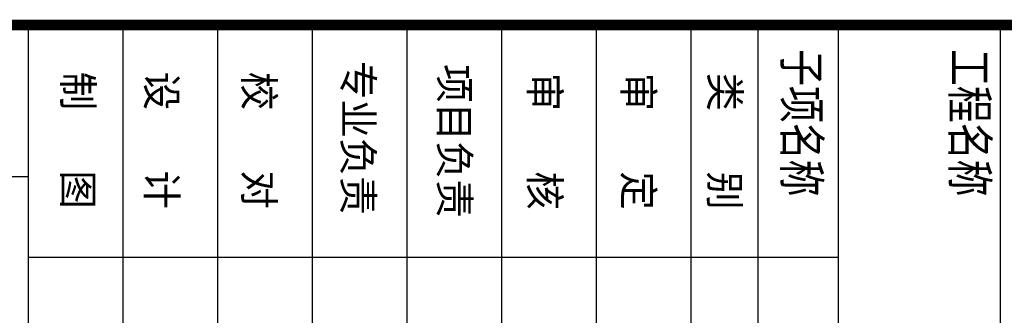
# Model space of a CAD drawing. Extents: x -424536 to -66822, y 139826 to 492209.
# Tile 17 of 69: x -257816 to -239501, y 152290 to 157793. Entities that reach past the tile are written whole.
import ezdxf

# ---------------------------------------------------------------- set-up
doc = ezdxf.new("R2010")
doc.units = 0
doc.header["$LTSCALE"] = 1000
doc.header["$MEASUREMENT"] = 0
doc.layers.add('4', color=4, linetype='Continuous')
doc.layers.add('图框', color=3, linetype='Continuous')
doc.styles.add('图框', font='txt', dxfattribs={"width": 0.8})

msp = doc.modelspace()

# ---------------------------------------------------------------- linework, layer by layer
at = {"layer": '4'}
msp.add_line((-242582.9, 142026.2), (-242582.9, 157693.6), dxfattribs=at)
at = {"layer": '图框', "color": 4}
for p, q in [((-257659.6, 157693.6), (-257659.6, 142026.2)), ((-255898.1, 157693.6), (-255898.1, 142026.2)), ((-254136.7, 157693.6), (-254136.7, 142026.2)), ((-252375.2, 157693.6), (-252375.2, 142026.2)), ((-250613.8, 157693.6), (-250613.8, 142026.2)), ((-248852.3, 157693.6), (-248852.3, 142026.2)), ((-247090.9, 157693.6), (-247090.9, 142026.2)), ((-245329.4, 157693.6), (-245329.4, 142026.2)), ((-244085, 157693.6), (-244085, 142026.2)), ((-239578.8, 157693.6), (-239578.8, 142026.2)), ((-257659.6, 154869.9), (-264770.1, 154869.9)), ((-242582.9, 153367.4), (-257659.6, 153367.4))]:
    msp.add_line(p, q, dxfattribs=at)
at = {"layer": '图框', "color": 4, "const_width": 199.1}
msp.add_lwpolyline([(-178498.4, 157693.6), (-266498.4, 157693.6)], dxfattribs=at)

# ---------------------------------------------------------------- texts
at = {"layer": '图框', "color": 4, "style": '图框', "width": 0.8}
for s, p in [('子项名称', (-243597.8, 157246.4)), ('工程名称', (-240470.7, 157246.4))]:
    msp.add_text(s, height=660, rotation=270, dxfattribs=at).set_placement(p)
at = {"layer": '图框', "color": 4, "style": '图框'}
for s, p in [('专业负责', (-251796.2, 157023.6)), ('制   图', (-257007.4, 156824.2)), ('设   计', (-255449.5, 156824.2)), ('校   对', (-253638.7, 156824.2)), ('项目负责', (-250002.5, 156964.1)), ('审   核', (-248324.1, 156806.8)), ('审   定', (-246582.8, 156806.8)), ('类   别', (-244974.5, 156806.8))]:
    msp.add_text(s, height=550, rotation=270, dxfattribs=at).set_placement(p)

doc.saveas('drawing.dxf')
